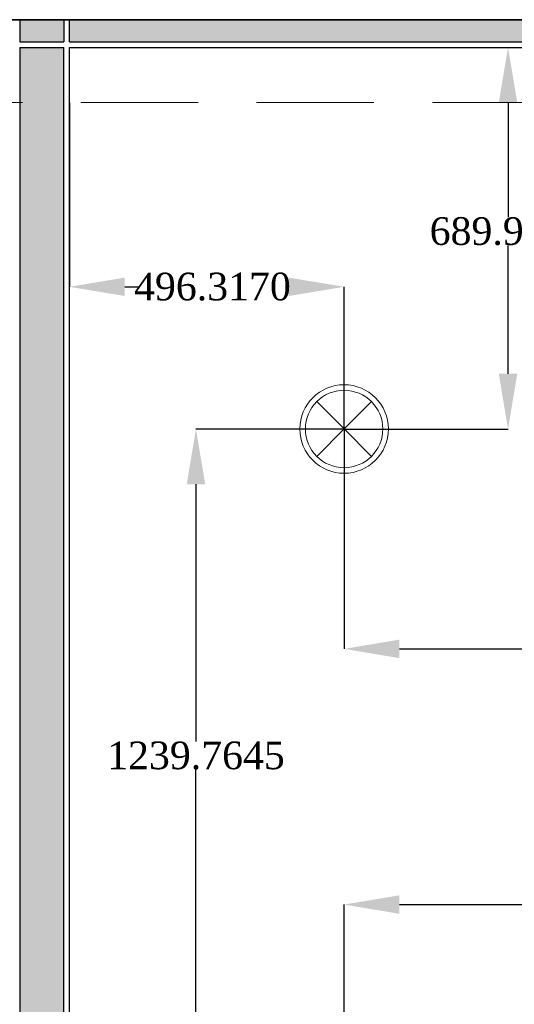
# Model space of a CAD drawing. Header units: millimetres. Extents: x 0 to 88385, y 0 to 41127.
# Tile 228 of 244: x 77468 to 78362, y 37258 to 39038. Entities that reach past the tile are written whole.
import ezdxf

# ---------------------------------------------------------------- set-up
doc = ezdxf.new("R2010")
doc.units = ezdxf.units.MM
doc.header["$MEASUREMENT"] = 0
doc.linetypes.add('Hidden', pattern=[317.5, 211.666667, -105.833333])
for name, color, linetype in [('- განათება', 7, 'Continuous'), ('New_Structural - Bearing', 7, 'Continuous'), ('Structural - Bearing', 7, 'Continuous')]:
    doc.layers.add(name, color=color, linetype=linetype)
for name, color, linetype, lineweight, true_color in [('New_Interior - Lamp_Pen_No__77', 7, 'Continuous', 20, 0xffeb28), ('New_Structural - Bearing_Pen_No__5', 7, 'Continuous', 25, 0x40a5ff), ('New_Structural - Bearing_Pen_No__57', 7, 'Continuous', 25, 0xdcd214), ('Structural - Bearing_Pen_No__81', 7, 'Continuous', 20, 0x6a6a6a)]:
    doc.layers.add(name, color=color, linetype=linetype, lineweight=lineweight, true_color=true_color)
doc.layers.add('New_Structural - Bearing_Pen_No__1', color=7, linetype='Continuous', lineweight=13)
doc.layers.add('Structural - Bearing_Pen_No__27', color=7, linetype='Continuous', lineweight=35)
doc.styles.get("Standard").update_dxf_attribs({"font": 'sylfaen.ttf'})
doc.dimstyles.get("Standard").update_dxf_attribs({"dimtxt": 0.18, "dimasz": 0.18, "dimexe": 0.18, "dimexo": 0.0625, "dimgap": 0.09, "dimtad": 0, "dimtih": 1, "dimtoh": 1, "dimdec": 4, "dimzin": 0, "dimdsep": 46, "dimtxsty": 'Standard', "dimcen": 0.09, "dimadec": 0, "dimazin": 0, "dimtfac": 1, "dimtdec": 4, "dimtofl": 0, "dimtmove": 0, "dimatfit": 3, "dimfxl": 1, "dimtolj": 1, "dimtzin": 0, "dimarcsym": 0})

# ---------------------------------------------------------------- blocks, each defined once
blk = doc.blocks.new('Wall_3', base_point=(1166.2, 39238))
at = {"layer": 'Structural - Bearing_Pen_No__27', "color": 7, "linetype": 'Continuous', "lineweight": 35, "flags": 128}
blk.add_lwpolyline([(-10833.8, 39038), (-5183.8, 39038)], dxfattribs=at)
blk = doc.blocks.new('Wall_40', base_point=(-6782.1, 36313))
at = {"layer": 'New_Structural - Bearing_Pen_No__57', "linetype": 'Continuous', "lineweight": 25, "true_color": 0xdcd214}
for points in [[(-6772.1, 38998), (-6692.1, 38998), (-6692.1, 39038), (-6772.1, 39038)], [(-6692.1, 36403), (-6692.1, 38988), (-6772.1, 38988), (-6772.1, 36403)]]:
    blk.add_hatch(color=52, dxfattribs=at).paths.add_polyline_path(points)
at = {"layer": 'New_Structural - Bearing_Pen_No__1', "color": 7, "linetype": 'Continuous', "lineweight": 13}
blk.add_line((-6692.1, 38988), (-6772.1, 38988), dxfattribs=at)
at = {"layer": 'New_Structural - Bearing_Pen_No__1', "color": 7, "linetype": 'Continuous', "lineweight": 13, "flags": 128}
for points in [[(-6782.1, 39038), (-6772.1, 39038)], [(-6772.1, 39038), (-6692.1, 39038)], [(-6692.1, 39038), (-6682.1, 39038)]]:
    blk.add_lwpolyline(points, dxfattribs=at)
at = {"layer": 'New_Structural - Bearing_Pen_No__5', "color": 161, "linetype": 'Continuous', "lineweight": 25, "true_color": 0x40a5ff}
for p, q in [((-6772.1, 39038), (-6772.1, 38998)), ((-6692.1, 39038), (-6692.1, 38998)), ((-6682.1, 38998), (-6682.1, 39038)), ((-6772.1, 38998), (-6692.1, 38998)), ((-6772.1, 38988), (-6772.1, 36403)), ((-6692.1, 36413), (-6692.1, 38988))]:
    blk.add_line(p, q, dxfattribs=at)
at = {"layer": 'New_Structural - Bearing_Pen_No__5', "color": 161, "linetype": 'Continuous', "lineweight": 25, "true_color": 0x40a5ff, "flags": 128}
blk.add_lwpolyline([(-6682.1, 36413), (-6682.1, 38988)], dxfattribs=at)
blk = doc.blocks.new('Wall_186', base_point=(816.2, 39038))
at = {"layer": 'New_Structural - Bearing_Pen_No__57', "linetype": 'Continuous', "lineweight": 25, "true_color": 0xdcd214}
blk.add_hatch(color=52, dxfattribs=at).paths.add_polyline_path([(-6682.1, 38998), (-5233.8, 38998), (-5233.8, 39038), (-6682.1, 39038)])
at = {"layer": 'New_Structural - Bearing_Pen_No__5', "color": 161, "linetype": 'Continuous', "lineweight": 25, "true_color": 0x40a5ff}
for p, q in [((-6682.1, 38998), (-6682.1, 39038)), ((-6772.1, 38998), (-6692.1, 38998)), ((-6682.1, 38998), (-5233.8, 38998))]:
    blk.add_line(p, q, dxfattribs=at)
at = {"layer": 'New_Structural - Bearing_Pen_No__5', "color": 161, "linetype": 'Continuous', "lineweight": 25, "true_color": 0x40a5ff, "flags": 128}
for points in [[(-5233.8, 39038), (-6682.1, 39038)], [(-6772.1, 38988), (-6692.1, 38988)], [(-6682.1, 38988), (-5233.8, 38988)]]:
    blk.add_lwpolyline(points, dxfattribs=at)
blk = doc.blocks.new('Beam_14', base_point=(-23008.8, 39063))
at = {"layer": 'Structural - Bearing_Pen_No__81', "color": 251, "linetype": 'Hidden', "lineweight": 20, "true_color": 0x6a6a6a}
blk.add_line((-8883.8, 38888), (-5183.8, 38888), dxfattribs=at)
blk = doc.blocks.new('Recessed Spot')
at = {"layer": 'New_Interior - Lamp_Pen_No__77', "color": 2, "linetype": 'Continuous', "lineweight": 20, "true_color": 0xffeb28}
for q in [(-49.5, 49.5), (49.5, 49.5), (-49.5, -49.5), (49.5, -49.5)]:
    blk.add_line((0, 0), q, dxfattribs=at)
at = {"layer": 'New_Interior - Lamp_Pen_No__77', "color": 2, "linetype": 'Continuous', "lineweight": 20, "true_color": 0xffeb28, "flags": 128}
blk.add_lwpolyline([(80, 0, 1), (-80, 0, 1)], format="xyb", close=True, dxfattribs=at)
at = {"layer": 'New_Interior - Lamp_Pen_No__77', "color": 2, "linetype": 'Continuous', "lineweight": 20, "true_color": 0xffeb28}
blk.add_circle((0, 0), 70, dxfattribs=at)
blk = doc.blocks.new('*D1094')
at = {"layer": '- განათება', "color": 0, "lineweight": -2, "transparency": 16777216}
for p, q in [((77707.1, 38988), (78351, 38988)), ((78350.8, 38888), (78350.8, 38681)), ((78350.8, 38398), (78350.8, 38629.6)), ((78054.6, 38298), (78351, 38298))]:
    blk.add_line(p, q, dxfattribs=at)
at = {"layer": '- განათება', "color": 0, "transparency": 16777216}
for points in [[(78334.1, 38888), (78367.5, 38888), (78350.8, 38988)], [(78334.1, 38398), (78367.5, 38398), (78350.8, 38298)]]:
    blk.add_solid(points, dxfattribs=at)
at = {"layer": 'Defpoints', "color": 0, "transparency": 16777216}
for p in [(77707.1, 38988), (78054.5, 38298), (78350.8, 38298)]:
    blk.add_point(p, dxfattribs=at)
at = {"layer": '- განათება', "color": 0, "transparency": 16777216, "insert": (78350.8, 38655.3), "char_height": 50, "attachment_point": 5}
blk.add_mtext('\\A1;{\\fSylfaen|b0|i0|c0|p18;689.9370}', dxfattribs=at)
blk = doc.blocks.new('*D1095')
at = {"layer": '- განათება', "color": 0, "lineweight": -2, "transparency": 16777216}
for p, q in [((77558.2, 38887.9), (77558.2, 38554.9)), ((78054.5, 38298.1), (78054.5, 38555.2)), ((77658.2, 38555.1), (77682.3, 38555.1)), ((77954.5, 38555.1), (77950.8, 38555.1))]:
    blk.add_line(p, q, dxfattribs=at)
at = {"layer": '- განათება', "color": 0, "transparency": 16777216}
for points in [[(77658.2, 38571.7), (77658.2, 38538.4), (77558.2, 38555.1)], [(77954.5, 38571.7), (77954.5, 38538.4), (78054.5, 38555.1)]]:
    blk.add_solid(points, dxfattribs=at)
at = {"layer": 'Defpoints', "color": 0, "transparency": 16777216}
for p in [(77558.2, 38888), (78054.5, 38555.1), (78054.5, 38298)]:
    blk.add_point(p, dxfattribs=at)
at = {"layer": '- განათება', "color": 0, "transparency": 16777216, "insert": (77816.6, 38555.1), "char_height": 50, "attachment_point": 5}
blk.add_mtext('\\A1;{\\fSylfaen|b0|i0|c0|p18;496.3170}', dxfattribs=at)
blk = doc.blocks.new('*D1098')
at = {"layer": '- განათება', "color": 0, "lineweight": -2, "transparency": 16777216}
for p, q in [((78054.5, 37058.3), (78054.5, 37438.5)), ((78154.5, 37438.3), (79013.2, 37438.3)), ((80243.9, 37438.3), (79317.8, 37438.3)), ((80343.9, 37058.3), (80343.9, 37438.5))]:
    blk.add_line(p, q, dxfattribs=at)
at = {"layer": '- განათება', "color": 0, "transparency": 16777216}
for points in [[(78154.5, 37455), (78154.5, 37421.6), (78054.5, 37438.3)], [(80243.9, 37455), (80243.9, 37421.6), (80343.9, 37438.3)]]:
    blk.add_solid(points, dxfattribs=at)
at = {"layer": 'Defpoints', "color": 0, "transparency": 16777216}
for p in [(78054.5, 37438.3), (78054.5, 37058.3), (80343.9, 37058.3)]:
    blk.add_point(p, dxfattribs=at)
at = {"layer": '- განათება', "color": 0, "transparency": 16777216, "insert": (79165.5, 37438.3), "char_height": 50, "attachment_point": 5}
blk.add_mtext('\\A1;{\\fSylfaen|b0|i0|c0|p18;2289.3587}', dxfattribs=at)
blk = doc.blocks.new('*D1099')
at = {"layer": '- განათება', "color": 0, "lineweight": -2, "transparency": 16777216}
for p, q in [((78054.5, 38298), (77786.6, 38298)), ((77786.8, 38198), (77786.8, 37733.2)), ((77786.8, 37158.3), (77786.8, 37681.8)), ((78054.5, 37058.3), (77786.6, 37058.3))]:
    blk.add_line(p, q, dxfattribs=at)
at = {"layer": '- განათება', "color": 0, "transparency": 16777216}
for points in [[(77770.1, 38198), (77803.5, 38198), (77786.8, 38298)], [(77770.1, 37158.3), (77803.5, 37158.3), (77786.8, 37058.3)]]:
    blk.add_solid(points, dxfattribs=at)
at = {"layer": 'Defpoints', "color": 0, "transparency": 16777216}
for p in [(78054.5, 38298), (77786.8, 37058.3), (78054.5, 37058.3)]:
    blk.add_point(p, dxfattribs=at)
at = {"layer": '- განათება', "color": 0, "transparency": 16777216, "insert": (77786.8, 37707.5), "char_height": 50, "attachment_point": 5}
blk.add_mtext('\\A1;{\\fSylfaen|b0|i0|c0|p18;1239.7645}', dxfattribs=at)
blk = doc.blocks.new('*D1101')
at = {"layer": '- განათება', "color": 0, "lineweight": -2, "transparency": 16777216}
for p, q in [((78054.5, 38298), (78054.5, 37900.3)), ((80343.9, 38298), (80343.9, 37900.3)), ((78154.5, 37900.5), (79135.2, 37900.5)), ((80243.9, 37900.5), (79439.8, 37900.5))]:
    blk.add_line(p, q, dxfattribs=at)
at = {"layer": '- განათება', "color": 0, "transparency": 16777216}
for points in [[(78154.5, 37917.2), (78154.5, 37883.8), (78054.5, 37900.5)], [(80243.9, 37917.2), (80243.9, 37883.8), (80343.9, 37900.5)]]:
    blk.add_solid(points, dxfattribs=at)
at = {"layer": 'Defpoints', "color": 0, "transparency": 16777216}
for p in [(78054.5, 38298), (80343.9, 38298), (78054.5, 37900.5)]:
    blk.add_point(p, dxfattribs=at)
at = {"layer": '- განათება', "color": 0, "transparency": 16777216, "insert": (79287.5, 37900.5), "char_height": 50, "attachment_point": 5}
blk.add_mtext('\\A1;{\\fSylfaen|b0|i0|c0|p18;2289.3587}', dxfattribs=at)

msp = doc.modelspace()

# ---------------------------------------------------------------- block references
at = {"layer": '- განათება', "color": 2, "linetype": 'Continuous', "lineweight": 20, "true_color": 0xffeb28, "zscale": 1000}
msp.add_blockref('Recessed Spot', (78054.54811, 38298.04399), dxfattribs=at)
at = {"layer": 'New_Structural - Bearing', "color": 7, "lineweight": 35}
for name, p in [('Wall_186', (85056.5059, 39037.98097)), ('Wall_40', (77458.23115, 36312.98097))]:
    msp.add_blockref(name, p, dxfattribs=at)
at = {"layer": 'Structural - Bearing', "color": 251, "lineweight": 20, "true_color": 0x6a6a6a}
msp.add_blockref('Beam_14', (61231.5059, 39062.98097), dxfattribs=at)
at = {"layer": 'Structural - Bearing', "color": 7, "lineweight": 35}
msp.add_blockref('Wall_3', (85406.5059, 39237.98097), dxfattribs=at)

# ---------------------------------------------------------------- dimensions: what is measured, and where the dimension line sits
at = {"layer": '- განათება', "color": 1}
for base, p1, p2, angle, picture, middle in [((78350.81314, 38298.04399), (77707.0645, 38987.98097), (78054.54811, 38298.04399), 270, '*D1094', (78350.81314, 38655.31189)), ((77786.81314, 37058.27953), (78054.54811, 38298.04399), (78054.54811, 37058.27953), 270, '*D1099', (77786.81314, 37707.5)), ((78054.54811, 37900.5), (80343.90684, 38298.04399), (78054.54811, 38298.04399), 180, '*D1101', (79287.5, 37900.5)), ((78054.54811, 37438.29856), (80343.90684, 37058.27953), (78054.54811, 37058.27953), 180, '*D1098', (79165.5, 37438.29856))]:
    dim = msp.add_linear_dim(base=base, p1=p1, p2=p2, angle=angle, text='{\\fSylfaen|b0|i0|c0|p18;<>}', dimstyle='Standard', override={"dimtxt": 50, "dimasz": 100}, dxfattribs=at)
    dim.commit()
    dim.dimension.update_dxf_attribs({"geometry": picture, "text_midpoint": middle, "dimtype": 160})
dim = msp.add_linear_dim(base=(78054.54811, 38555.06302), p1=(77558.23115, 38887.98097), p2=(78054.54811, 38298.04399), text='{\\fSylfaen|b0|i0|c0|p18;<>}', dimstyle='Standard', override={"dimtxt": 50, "dimasz": 100}, dxfattribs=at)
dim.commit()
dim.dimension.update_dxf_attribs({"geometry": '*D1095', "text_midpoint": (77816.56306, 38555.06302), "dimtype": 160})

doc.saveas('drawing.dxf')
